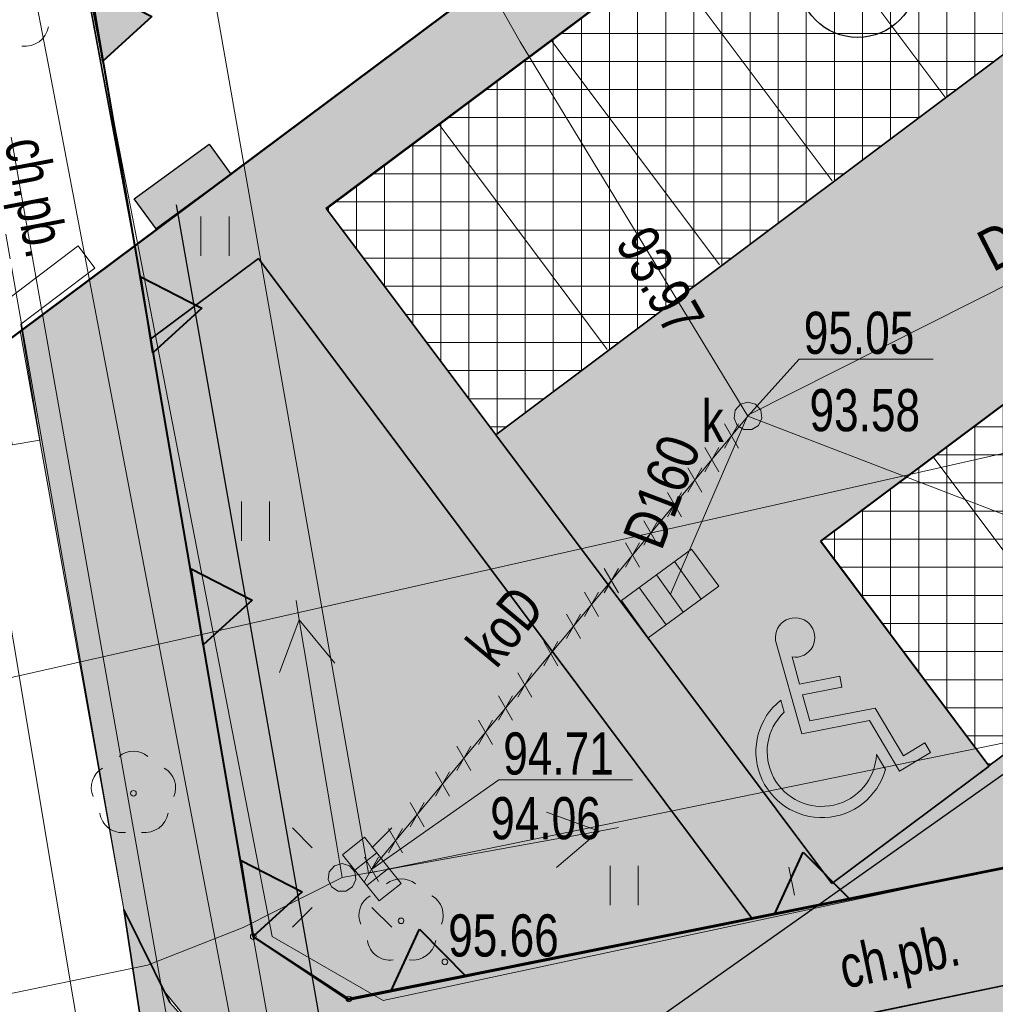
# Model space of a CAD drawing. Header units: metres. Extents: x -320 to 5572509, y -47 to 5960263.
# Tile 29 of 59: x 5572118 to 5572135, y 5960116 to 5960134. Entities that reach past the tile are written whole.
import ezdxf

# ---------------------------------------------------------------- set-up
doc = ezdxf.new("R2010")
doc.units = ezdxf.units.M
doc.header["$MEASUREMENT"] = 0
for name, color, linetype in [('203-Punkt_zalamania_granicy_dzi', 7, 'Continuous'), ('218-Granica_uzytku', 7, 'Continuous'), ('219-Linia_granicy', 7, 'Continuous'), ('403-Punkt_okreslonej_wysokosci', 7, 'Continuous'), ('403-Punkt_okreslonej_wysokosci-', 7, 'Continuous'), ('422-Kraweznik_jezdni', 7, 'Continuous'), ('801-Punkt_okreslonej_wysokosci', 7, 'Continuous'), ('922-Drzewo_lisciaste', 7, 'Continuous'), ('chodnik_plyty_betonowe', 7, 'Continuous'), ('EGB_PunktGraniczny', 7, 'Continuous'), ('IS_do likwidacji', 7, 'Continuous'), ('IS_KD', 7, 'Continuous'), ('kratka_sciekowa__punkt_', 7, 'Continuous'), ('kraweznik', 7, 'Continuous'), ('latarnia_na_slupie_lub_maszcie_', 7, 'Continuous'), ('Nowe_320-W Umeblowanie', 7, 'Continuous'), ('Nowe_450-Sciana_oporowa_symb__osiowy', 7, 'Continuous'), ('Nowe_810-G Ogólne', 7, 'Continuous'), ('Nowe_LINIA ZABUDOWY', 7, 'Continuous'), ('przewod_elektroenergetyczny__li', 7, 'Continuous'), ('przewod_elektroenergetyczny_nis', 7, 'Continuous'), ('przewod_kanalizacyjny__linia_', 7, 'Continuous'), ('przewod_kanalizacyjny__linia_-A', 7, 'Continuous'), ('przewod_telekomunikacyjny__lini', 7, 'Continuous'), ('przewod_wodociagowy__linia_', 7, 'Continuous'), ('punkt_o_okreslonej_wysokosci__s', 7, 'Continuous'), ('slup__punkt_', 7, 'Continuous'), ('trawnik', 7, 'Continuous'), ('wlaz_okragly_-_siec_kanalizacyj', 7, 'Continuous'), ('WOSZCZALSKI_kabel_ośw', 7, 'Continuous'), ('WOSZCZALSKI_wlz', 7, 'Continuous'), ('WOSZCZALSKI_złącze_OSD', 7, 'Continuous'), ('WYMIARY', 7, 'Continuous'), ('ZAKRES', 7, 'Continuous')]:
    doc.layers.add(name, color=color, linetype=linetype)
doc.styles.add('GENERATED_STYLE_1', font='arial.ttf')
pattern_1 = [(0, (5572434.6074, 5960128.98037), (0, 0.5), []), (90, (5572434.6074, 5960128.98037), (-0.5, 0), [])]

# ---------------------------------------------------------------- blocks, each defined once
blk = doc.blocks.new('Wypełnienie_3', base_point=(5572434.607, 5960129.98))
at = {"layer": 'Nowe_810-G Ogólne', "linetype": 'Continuous', "lineweight": 18, "true_color": 0xaaaaaa}
h = blk.add_hatch(dxfattribs=at)
h.set_pattern_fill('HLNHER', color=253, style=0, pattern_type=2)
h.set_pattern_definition([(0, (5572149.7395, 5960118.78482), (0.4, 0.4), [1.2, -0.4]), (90, (5572150.1395, 5960118.78482), (0.4, 0.4), [1.2, -0.4])])
h.paths.add_polyline_path([(5572119.97, 5960117.89), (5572120.79, 5960116.24), (5572121.5, 5960115.44), (5572122.21, 5960114.9), (5572122.744, 5960114.747), (5572123.317, 5960114.61), (5572125.049, 5960114.484), (5572125.85, 5960114.536), (5572130.069, 5960115.384), (5572138.896, 5960117.224), (5572138.292, 5960120.162), (5572155.913, 5960123.836), (5572156.128, 5960122.746), (5572156.512, 5960120.804), (5572158.44, 5960121.177, 0.308603), (5572162.603, 5960124.945), (5572162.588, 5960124.941), (5572159.946, 5960134.586, 0.184142), (5572158.882, 5960138.039, 0.30603), (5572153.265, 5960140.081), (5572156.26, 5960136.077), (5572154.662, 5960134.882), (5572153.377, 5960133.921), (5572150.385, 5960137.922), (5572132.367, 5960124.445), (5572135.36, 5960120.444), (5572132.563, 5960118.352), (5572126.584, 5960126.337), (5572160.589, 5960151.83), (5572160.598, 5960151.818), (5572164.203, 5960138.326), (5572167.783, 5960124.929), (5572168.21, 5960124.22), (5572168.9, 5960123.8), (5572169.83, 5960123.57), (5572174.572, 5960124.504), (5572179.02, 5960125.38), (5572179.509, 5960123.378), (5572174.84, 5960122.49), (5572175.83, 5960117.16), (5572172.73, 5960116.07), (5572172.04, 5960115.89), (5572172.14, 5960115.5), (5572169.94, 5960114.91), (5572169.87, 5960115.15), (5572168.91, 5960114.87), (5572168.98, 5960114.64), (5572166.56, 5960113.95), (5572166.5, 5960114.18), (5572165.87, 5960114.02), (5572165.8, 5960114.35), (5572165.93, 5960114.38), (5572165.75, 5960115.18), (5572164.8, 5960114.95), (5572164.9, 5960114.62), (5572162.28, 5960113.85), (5572162.19, 5960114.18), (5572161.68, 5960114.04), (5572161.87, 5960113.34), (5572162, 5960113.37), (5572162.29, 5960112.25), (5572162.17, 5960112.22), (5572162.4, 5960111.41), (5572162.58, 5960111.47), (5572162.91, 5960110.26), (5572162.72, 5960110.2), (5572162.83, 5960109.77), (5572163.48, 5960110.04), (5572164.37, 5960110.27), (5572164.48, 5960109.75), (5572164.653, 5960109.787), (5572165.19, 5960107.36), (5572165.02, 5960107.32), (5572165.16, 5960106.72), (5572165.33, 5960106.75), (5572166.43, 5960101.86), (5572165.96, 5960101.76), (5572166.13, 5960100.99), (5572166.46, 5960101.07), (5572167.15, 5960097.97), (5572166.82, 5960097.9), (5572166.95, 5960097.33), (5572167.648, 5960093.703), (5572162.9, 5960092.8), (5572161.41, 5960092.47), (5572149.154, 5960089.965), (5572149.759, 5960086.924), (5572146.898, 5960086.382), (5572145.75, 5960086.12), (5572145.189, 5960089.209), (5572130.631, 5960086.296), (5572128.388, 5960097.519), (5572154.739, 5960102.778), (5572155.796, 5960097.376, 0.32921), (5572156.91, 5960099.21), (5572155.67, 5960105.421), (5572155.663, 5960105.419), (5572154.052, 5960113.522, 0.326644), (5572152.363, 5960114.76), (5572153.626, 5960108.47), (5572124.891, 5960102.732), (5572123.764, 5960109.015), (5572123.037, 5960107.846), (5572122.57, 5960106.94), (5572122.235, 5960105.804), (5572122.128, 5960104.217), (5572120.82, 5960112.281)])
h.paths.add_polyline_path([(5572160.986, 5960109.404), (5572161.476, 5960109.501), (5572161.772, 5960108.036), (5572163.15, 5960108.307), (5572165.611, 5960095.766), (5572163.741, 5960095.398)], flags=0)
at = {"layer": 'Nowe_810-G Ogólne', "color": 18, "lineweight": 35, "true_color": 0x030303}
for p, q in [((5572126.584, 5960126.337), (5572160.589, 5960151.83)), ((5572150.385, 5960137.922), (5572132.367, 5960124.445)), ((5572132.563, 5960118.352), (5572126.584, 5960126.337)), ((5572132.367, 5960124.445), (5572135.36, 5960120.444)), ((5572135.36, 5960120.444), (5572132.563, 5960118.352)), ((5572120.82, 5960112.281), (5572119.97, 5960117.89)), ((5572119.97, 5960117.89), (5572120.79, 5960116.24)), ((5572130.069, 5960115.384), (5572138.896, 5960117.224)), ((5572120.79, 5960116.24), (5572121.5, 5960115.44))]:
    blk.add_line(p, q, dxfattribs=at)
blk = doc.blocks.new('Wypełnienie_5', base_point=(5572434.607, 5960129.98))
at = {"layer": 'Nowe_810-G Ogólne', "linetype": 'Continuous', "lineweight": 18, "true_color": 0x929292}
h = blk.add_hatch(dxfattribs=at)
h.set_pattern_fill('SIATKA_25X25', color=252, style=0, pattern_type=2)
h.set_pattern_definition(pattern_1)
h.paths.add_polyline_path([(5572160.589, 5960151.83), (5572126.584, 5960126.337), (5572123.571, 5960130.361), (5572140.52, 5960143.029), (5572146.649, 5960147.61), (5572157.603, 5960155.818)])
at = {"layer": 'Nowe_810-G Ogólne', "color": 18, "lineweight": 35, "true_color": 0x030303}
for p, q in [((5572160.589, 5960151.83), (5572126.584, 5960126.337)), ((5572123.571, 5960130.361), (5572140.52, 5960143.029)), ((5572126.584, 5960126.337), (5572123.571, 5960130.361))]:
    blk.add_line(p, q, dxfattribs=at)
blk = doc.blocks.new('Wypełnienie_25', base_point=(5572434.607, 5960129.98))
at = {"layer": 'Nowe_810-G Ogólne', "color": 18, "lineweight": 35, "true_color": 0x030303}
for p, q in [((5572119.265, 5960139.211), (5572118.434, 5960139.053)), ((5572118.434, 5960139.053), (5572120.162, 5960129.699)), ((5572120.162, 5960129.699), (5572126.201, 5960134.21))]:
    blk.add_line(p, q, dxfattribs=at)
blk.add_arc((5572126.338, 5960141.708), 7.5, 199.4496, 268.9578, dxfattribs=at)
blk = doc.blocks.new('Wypełnienie_26', base_point=(5572434.607, 5960129.98))
at = {"layer": 'Nowe_810-G Ogólne', "linetype": 'Continuous', "lineweight": 18, "true_color": 0x929292}
h = blk.add_hatch(dxfattribs=at)
h.set_pattern_fill('SIATKA_25X25', color=252, style=0, pattern_type=2)
h.set_pattern_definition(pattern_1)
h.paths.add_polyline_path([(5572150.383, 5960137.92), (5572132.362, 5960124.448), (5572135.353, 5960120.446), (5572153.374, 5960133.919)])
at = {"layer": 'Nowe_810-G Ogólne', "color": 18, "lineweight": 35, "true_color": 0x030303}
for p, q in [((5572150.383, 5960137.92), (5572132.362, 5960124.448)), ((5572153.374, 5960133.919), (5572150.383, 5960137.92)), ((5572135.353, 5960120.446), (5572153.374, 5960133.919)), ((5572132.362, 5960124.448), (5572135.353, 5960120.446))]:
    blk.add_line(p, q, dxfattribs=at)
blk = doc.blocks.new('Wypełnienie_59', base_point=(5572434.607, 5960129.98))
at = {"layer": 'Nowe_810-G Ogólne', "linetype": 'Continuous', "lineweight": 0, "true_color": 0x233708}
blk.add_hatch(color=78, dxfattribs=at).paths.add_polyline_path([(5572122.367, 5960129.477), (5572120.448, 5960128.043), (5572122.27, 5960117.41), (5572123.97, 5960116.303), (5572131.139, 5960117.74)])
at = {"layer": 'Nowe_810-G Ogólne', "color": 18, "lineweight": 35, "true_color": 0x030303}
for p, q in [((5572122.367, 5960129.477), (5572120.448, 5960128.043)), ((5572131.139, 5960117.74), (5572122.367, 5960129.477)), ((5572120.448, 5960128.043), (5572122.27, 5960117.41)), ((5572123.97, 5960116.303), (5572131.139, 5960117.74)), ((5572122.27, 5960117.41), (5572123.97, 5960116.303))]:
    blk.add_line(p, q, dxfattribs=at)
blk = doc.blocks.new('EGBP04_03')
at = {"layer": '203-Punkt_zalamania_granicy_dzi', "color": 7, "lineweight": 13}
blk.add_circle((0, 0), 0.05, dxfattribs=at)
blk = doc.blocks.new('OBOP02_01')
at = {"layer": '922-Drzewo_lisciaste', "color": 7, "lineweight": 13}
blk.add_circle((0, 0), 0.05, dxfattribs=at)
for centre, radius, start, end in [((0, 0.35), 0.4, 50.114, 129.886), ((-0.35, 0.1), 0.4, 119.8482, 203.5195), ((0.35, 0.1), 0.4, 336.8845, 60.1518), ((-0.2, -0.3), 0.4, 187.477, 278.4788), ((0.2, -0.275), 0.425, 262.6459, 349.6289)]:
    blk.add_arc(centre, radius, start, end, dxfattribs=at)
blk = doc.blocks.new('RTPW01')
at = {"layer": '801-Punkt_okreslonej_wysokosci', "color": 7, "lineweight": 13}
blk.add_circle((0, 0), 0.05, dxfattribs=at)
blk = doc.blocks.new('US05')
at = {"layer": 'kratka_sciekowa__punkt_', "color": 7, "lineweight": 13}
for p, q in [((-0.525, 0.25), (-0.175, 0.25)), ((-0.525, -0.25), (-0.525, 0.25)), ((-0.175, 0.25), (0.175, 0.25)), ((-0.175, -0.25), (-0.175, 0.25)), ((0.175, 0.25), (0.525, 0.25)), ((0.175, -0.25), (0.175, 0.25)), ((0.525, -0.25), (0.525, 0.25)), ((-0.525, -0.25), (-0.175, -0.25)), ((-0.175, -0.25), (0.175, -0.25)), ((0.175, -0.25), (0.525, -0.25))]:
    blk.add_line(p, q, dxfattribs=at)
blk = doc.blocks.new('US22')
at = {"layer": 'wlaz_okragly_-_siec_kanalizacyj', "color": 7, "lineweight": 13}
for p, q in [((-0.2274, 0.1039), (-0.1352, 0.2103)), ((-0.1352, 0.2103), (0, 0.25)), ((0, 0.25), (0.1352, 0.2103)), ((0.1352, 0.2103), (0.2274, 0.1039)), ((-0.2475, -0.0356), (-0.2274, 0.1039)), ((0.2274, 0.1039), (0.2475, -0.0356)), ((-0.1889, -0.1637), (-0.2475, -0.0356)), ((-0.0704, -0.2399), (-0.1889, -0.1637)), ((0.1889, -0.1637), (0.0704, -0.2399)), ((0.2475, -0.0356), (0.1889, -0.1637)), ((0.0704, -0.2399), (-0.0704, -0.2399))]:
    blk.add_line(p, q, dxfattribs=at)
blk = doc.blocks.new('SM011')
at = {"layer": 'latarnia_na_slupie_lub_maszcie_', "color": 7, "lineweight": 13}
for p, q in [((-0.53, 0.531), (-0.883, 0.884)), ((0.531, 0.531), (0.884, 0.884)), ((-0.53, -0.53), (-0.883, -0.883)), ((0.531, -0.53), (0.884, -0.883))]:
    blk.add_line(p, q, dxfattribs=at)
blk = doc.blocks.new('SM04')
at = {"layer": 'slup__punkt_', "color": 7, "lineweight": 13}
for p, q in [((-0.2274, 0.1039), (-0.1352, 0.2103)), ((-0.1352, 0.2103), (0, 0.25)), ((0, 0.25), (0.1352, 0.2103)), ((0.1352, 0.2103), (0.2274, 0.1039)), ((-0.2475, -0.0356), (-0.2274, 0.1039)), ((0.2274, 0.1039), (0.2475, -0.0356)), ((-0.1889, -0.1637), (-0.2475, -0.0356)), ((-0.0704, -0.2399), (-0.1889, -0.1637)), ((0.1889, -0.1637), (0.0704, -0.2399)), ((0.2475, -0.0356), (0.1889, -0.1637)), ((0.0704, -0.2399), (-0.0704, -0.2399))]:
    blk.add_line(p, q, dxfattribs=at)
blk = doc.blocks.new('PE04')
at = {"layer": 'przewod_elektroenergetyczny_nis', "color": 7, "lineweight": 13}
for p, q in [((4.65, 0), (3.784, 0.5)), ((0.65, 0), (0, 0)), ((0.65, 0), (1.65, 0)), ((1.65, 0), (2.65, 0)), ((2.65, 0), (3.65, 0)), ((3.65, 0), (4.65, 0)), ((4.65, 0), (3.784, -0.5)), ((4.65, 0), (5, 0))]:
    blk.add_line(p, q, dxfattribs=at)
blk = doc.blocks.new('PTTU04_01')
at = {"layer": 'trawnik', "color": 7, "lineweight": 13}
for p, q in [((-0.25, -0.35), (-0.25, 0.35)), ((0.25, -0.35), (0.25, 0.35))]:
    blk.add_line(p, q, dxfattribs=at)
blk = doc.blocks.new('Znak osoby niepełnospr 21')
at = {"layer": 'Nowe_320-W Umeblowanie', "color": 98, "lineweight": 18}
for p, q in [((-0.038, 2.22), (0.1, 0.499)), ((0.231, 1.377), (0.191, 1.875)), ((0.959, 1.377), (0.231, 1.377)), ((0.959, 1.176), (0.959, 1.377)), ((-0.136, 0.937), (-0.154, 1.158)), ((0.285, 0.7), (0.247, 1.176)), ((0.247, 1.176), (0.959, 1.176)), ((1.467, 0.7), (0.285, 0.7)), ((1.799, -0.229), (1.467, 0.7)), ((0.1, 0.499), (1.326, 0.499)), ((1.326, 0.499), (1.678, -0.485)), ((1.438, -0.408), (1.333, -0.116)), ((2.216, -0.08), (1.799, -0.229)), ((2.284, -0.268), (2.216, -0.08)), ((1.678, -0.485), (2.284, -0.268))]:
    blk.add_line(p, q, dxfattribs=at)
for centre, radius, start, end in [((0.312, 2.204), 0.351, 249.723, 177.4594), ((0.389, 0.119), 1.173, 117.5878, 333.3287), ((0.389, 0.119), 0.973, 122.7065, 346.0316)]:
    blk.add_arc(centre, radius, start, end, dxfattribs=at)
blk = doc.blocks.new('Wypełnienie_116', base_point=(5572434.607, 5960129.98))
at = {"layer": 'WOSZCZALSKI_złącze_OSD', "linetype": 'Continuous', "lineweight": 18}
blk.add_hatch(color=1, dxfattribs=at).paths.add_polyline_path([(5572120.543, 5960130.004), (5572121.875, 5960130.978), (5572121.485, 5960131.511), (5572120.153, 5960130.537)])
blk = doc.blocks.new('Wypełnienie_143', base_point=(5572434.607, 5960129.98))
at = {"layer": 'Nowe_810-G Ogólne', "linetype": 'Continuous', "lineweight": 0, "true_color": 0x5b5b5b}
h = blk.add_hatch(color=251, dxfattribs=at)
h.paths.add_polyline_path([(5572118.126, 5960128.181), (5572119.97, 5960117.893), (5572120.711, 5960116.412), (5572121.5, 5960115.443), (5572122.371, 5960114.84), (5572123.316, 5960114.613), (5572124.147, 5960114.539), (5572124.98, 5960114.483), (5572125.85, 5960114.539), (5572130.065, 5960115.386), (5572138.895, 5960117.227), (5572138.291, 5960120.165), (5572155.912, 5960123.839), (5572156.511, 5960120.807), (5572158.333, 5960121.167, 0.318488), (5572162.603, 5960124.948), (5572157.783, 5960123.619), (5572155.125, 5960133.261), (5572159.945, 5960134.589, 0.184142), (5572158.881, 5960138.042), (5572132.562, 5960118.355), (5572123.565, 5960130.372), (5572155.78, 5960154.455), (5572159.267, 5960157.045), (5572160.598, 5960151.821), (5572163.212, 5960141.969), (5572163.321, 5960141.619), (5572163.485, 5960141.016), (5572167.782, 5960124.932), (5572168.21, 5960124.223), (5572168.9, 5960123.803), (5572169.694, 5960123.607), (5572160.503, 5960158.308), (5572160.166, 5960159.581), (5572136.352, 5960141.794), (5572136.354, 5960141.791), (5572129.926, 5960136.903, -0.040759), (5572129.106, 5960136.383), (5572126.201, 5960134.213), (5572120.162, 5960129.702)])
h.paths.add_polyline_path([(5572122.27, 5960117.41), (5572120.448, 5960128.043), (5572122.367, 5960129.477), (5572131.139, 5960117.74), (5572123.97, 5960116.303)], flags=0)
h.paths.add_polyline_path([(5572155.752, 5960125.328), (5572140.034, 5960122.087), (5572153.795, 5960132.377)], flags=0)
at = {"layer": 'Nowe_810-G Ogólne', "color": 7, "lineweight": 13}
for p, q in [((5572123.565, 5960130.372), (5572155.78, 5960154.455)), ((5572158.881, 5960138.042), (5572132.562, 5960118.355)), ((5572126.201, 5960134.213), (5572120.162, 5960129.702)), ((5572132.562, 5960118.355), (5572123.565, 5960130.372)), ((5572120.162, 5960129.702), (5572118.126, 5960128.181)), ((5572120.448, 5960128.043), (5572122.367, 5960129.477)), ((5572122.367, 5960129.477), (5572131.139, 5960117.74)), ((5572118.126, 5960128.181), (5572119.97, 5960117.893)), ((5572122.27, 5960117.41), (5572120.448, 5960128.043)), ((5572119.97, 5960117.893), (5572120.711, 5960116.412)), ((5572131.139, 5960117.74), (5572123.97, 5960116.303)), ((5572123.97, 5960116.303), (5572122.27, 5960117.41)), ((5572130.065, 5960115.386), (5572138.895, 5960117.227)), ((5572120.711, 5960116.412), (5572121.5, 5960115.443))]:
    blk.add_line(p, q, dxfattribs=at)
blk = doc.blocks.new('Wypełnienie_153', base_point=(5572434.607, 5960129.98))
at = {"layer": 'Nowe_LINIA ZABUDOWY', "linetype": 'Continuous', "lineweight": 40}
blk.add_hatch(color=250, dxfattribs=at).paths.add_polyline_path([(5572124.716, 5960116.432), (5572125.228, 5960117.54), (5572126.059, 5960116.701)])
at = {"layer": 'Nowe_LINIA ZABUDOWY', "color": 250, "lineweight": 40}
for p, q in [((5572124.716, 5960116.432), (5572125.228, 5960117.54)), ((5572125.228, 5960117.54), (5572126.059, 5960116.701)), ((5572126.059, 5960116.701), (5572124.716, 5960116.432))]:
    blk.add_line(p, q, dxfattribs=at)
blk = doc.blocks.new('Wypełnienie_154', base_point=(5572434.607, 5960129.98))
at = {"layer": 'Nowe_LINIA ZABUDOWY', "linetype": 'Continuous', "lineweight": 40}
blk.add_hatch(color=250, dxfattribs=at).paths.add_polyline_path([(5572131.542, 5960117.803), (5572132.054, 5960118.912), (5572132.885, 5960118.073)])
at = {"layer": 'Nowe_LINIA ZABUDOWY', "color": 250, "lineweight": 40}
for p, q in [((5572131.542, 5960117.803), (5572132.054, 5960118.912)), ((5572132.054, 5960118.912), (5572132.885, 5960118.073)), ((5572132.885, 5960118.073), (5572131.542, 5960117.803))]:
    blk.add_line(p, q, dxfattribs=at)
blk = doc.blocks.new('Wypełnienie_178', base_point=(5572434.607, 5960129.98))
at = {"layer": 'Nowe_LINIA ZABUDOWY', "linetype": 'Continuous', "lineweight": 40}
blk.add_hatch(color=250, dxfattribs=at).paths.add_polyline_path([(5572119.38, 5960134.34), (5572120.466, 5960133.782), (5572119.593, 5960132.987)])
at = {"layer": 'Nowe_LINIA ZABUDOWY', "color": 250, "lineweight": 40}
for p, q in [((5572119.593, 5960132.987), (5572119.38, 5960134.34)), ((5572119.38, 5960134.34), (5572120.466, 5960133.782)), ((5572120.466, 5960133.782), (5572119.593, 5960132.987))]:
    blk.add_line(p, q, dxfattribs=at)
blk = doc.blocks.new('Wypełnienie_179', base_point=(5572434.607, 5960129.98))
at = {"layer": 'Nowe_LINIA ZABUDOWY', "linetype": 'Continuous', "lineweight": 40}
blk.add_hatch(color=250, dxfattribs=at).paths.add_polyline_path([(5572120.272, 5960129.148), (5572121.358, 5960128.59), (5572120.485, 5960127.795)])
at = {"layer": 'Nowe_LINIA ZABUDOWY', "color": 250, "lineweight": 40}
for p, q in [((5572120.485, 5960127.795), (5572120.272, 5960129.148)), ((5572120.272, 5960129.148), (5572121.358, 5960128.59)), ((5572121.358, 5960128.59), (5572120.485, 5960127.795))]:
    blk.add_line(p, q, dxfattribs=at)
blk = doc.blocks.new('Wypełnienie_180', base_point=(5572434.607, 5960129.98))
at = {"layer": 'Nowe_LINIA ZABUDOWY', "linetype": 'Continuous', "lineweight": 40}
blk.add_hatch(color=250, dxfattribs=at).paths.add_polyline_path([(5572121.164, 5960123.956), (5572122.25, 5960123.397), (5572121.378, 5960122.602)])
at = {"layer": 'Nowe_LINIA ZABUDOWY', "color": 250, "lineweight": 40}
for p, q in [((5572121.378, 5960122.602), (5572121.164, 5960123.956)), ((5572121.164, 5960123.956), (5572122.25, 5960123.397)), ((5572122.25, 5960123.397), (5572121.378, 5960122.602))]:
    blk.add_line(p, q, dxfattribs=at)
blk = doc.blocks.new('Wypełnienie_181', base_point=(5572434.607, 5960129.98))
at = {"layer": 'Nowe_LINIA ZABUDOWY', "linetype": 'Continuous', "lineweight": 40}
blk.add_hatch(color=250, dxfattribs=at).paths.add_polyline_path([(5572122.057, 5960118.763), (5572123.143, 5960118.205), (5572122.27, 5960117.41)])
at = {"layer": 'Nowe_LINIA ZABUDOWY', "color": 250, "lineweight": 40}
for p, q in [((5572122.27, 5960117.41), (5572122.057, 5960118.763)), ((5572122.057, 5960118.763), (5572123.143, 5960118.205)), ((5572123.143, 5960118.205), (5572122.27, 5960117.41))]:
    blk.add_line(p, q, dxfattribs=at)
blk = doc.blocks.new('Ściana_9', base_point=(5572117.688, 5960127.962))
at = {"layer": 'Nowe_450-Sciana_oporowa_symb__osiowy', "color": 7, "lineweight": 13, "flags": 128}
for points in [[(5572117.598, 5960128.521), (5572117.98, 5960126.162)], [(5572118.474, 5960126.242), (5572118.139, 5960128.305)], [(5572117.98, 5960126.162), (5572118.474, 5960126.242)]]:
    blk.add_lwpolyline(points, dxfattribs=at)
blk = doc.blocks.new('Ściana_10', base_point=(5572117.688, 5960127.962))
at = {"layer": 'Nowe_450-Sciana_oporowa_symb__osiowy', "color": 7, "lineweight": 13, "flags": 128}
for points in [[(5572119.154, 5960129.703), (5572117.598, 5960128.521)], [(5572119.456, 5960129.305), (5572119.154, 5960129.703)], [(5572118.139, 5960128.305), (5572119.456, 5960129.305)]]:
    blk.add_lwpolyline(points, dxfattribs=at)

msp = doc.modelspace()

# ---------------------------------------------------------------- linework, layer by layer
at = {"layer": '218-Granica_uzytku', "color": 3, "lineweight": 18, "flags": 128}
for points in [[(5572115.81, 5960155.11), (5572122.27, 5960117.41)], [(5572122.27, 5960117.41), (5572115.81, 5960155.11)], [(5572123.97, 5960116.3), (5572160.19, 5960123.56)], [(5572160.19, 5960123.56), (5572123.97, 5960116.3)], [(5572122.27, 5960117.41), (5572123.97, 5960116.3)], [(5572123.97, 5960116.3), (5572122.27, 5960117.41)]]:
    msp.add_lwpolyline(points, dxfattribs=at)
at = {"layer": '219-Linia_granicy', "color": 178, "lineweight": 18, "flags": 128}
for points in [[(5572122.27, 5960117.41), (5572115.81, 5960155.11)], [(5572160.19, 5960123.56), (5572123.97, 5960116.3)], [(5572123.97, 5960116.3), (5572122.27, 5960117.41)], [(5572128.45, 5960082.68), (5572122.27, 5960117.41)]]:
    msp.add_lwpolyline(points, dxfattribs=at)
at = {"layer": '422-Kraweznik_jezdni', "color": 7, "lineweight": 13, "flags": 128}
for points in [[(5572119.97, 5960117.89), (5572117.87, 5960129.91)], [(5572143.25, 5960118.13), (5572126.33, 5960114.62)], [(5572120.79, 5960116.24), (5572119.97, 5960117.89)], [(5572121.5, 5960115.44), (5572120.79, 5960116.24)]]:
    msp.add_lwpolyline(points, dxfattribs=at)
at = {"layer": 'IS_do likwidacji', "color": 1, "lineweight": 18}
for p, q in [((5572130.652, 5960126.1), (5572130.902, 5960126.533)), ((5572130.902, 5960126.1), (5572130.652, 5960126.533)), ((5572130.301, 5960125.678), (5572130.551, 5960126.111)), ((5572130.551, 5960125.678), (5572130.301, 5960126.111)), ((5572130, 5960125.315), (5572130.25, 5960125.748)), ((5572130.25, 5960125.315), (5572130, 5960125.748)), ((5572129.639, 5960124.88), (5572129.889, 5960125.313)), ((5572129.889, 5960124.88), (5572129.639, 5960125.313)), ((5572129.219, 5960124.374), (5572129.469, 5960124.807)), ((5572129.469, 5960124.374), (5572129.219, 5960124.807)), ((5572128.894, 5960123.982), (5572129.144, 5960124.415)), ((5572129.144, 5960123.982), (5572128.894, 5960124.415)), ((5572128.515, 5960123.525), (5572128.765, 5960123.958)), ((5572128.765, 5960123.525), (5572128.515, 5960123.958)), ((5572128.164, 5960123.103), (5572128.414, 5960123.536)), ((5572128.414, 5960123.103), (5572128.164, 5960123.536)), ((5572127.84, 5960122.713), (5572128.09, 5960123.146)), ((5572128.09, 5960122.713), (5572127.84, 5960123.146)), ((5572127.44, 5960122.23), (5572127.69, 5960122.663)), ((5572127.69, 5960122.23), (5572127.44, 5960122.663)), ((5572126.975, 5960121.67), (5572127.225, 5960122.103)), ((5572127.225, 5960121.67), (5572126.975, 5960122.103)), ((5572126.633, 5960121.258), (5572126.883, 5960121.691)), ((5572126.883, 5960121.258), (5572126.633, 5960121.691)), ((5572126.275, 5960120.828), (5572126.525, 5960121.261)), ((5572126.525, 5960120.828), (5572126.275, 5960121.261)), ((5572125.892, 5960120.366), (5572126.142, 5960120.799)), ((5572126.142, 5960120.366), (5572125.892, 5960120.799)), ((5572125.511, 5960119.907), (5572125.761, 5960120.34)), ((5572125.761, 5960119.907), (5572125.511, 5960120.34)), ((5572125.06, 5960119.363), (5572125.31, 5960119.796)), ((5572125.31, 5960119.363), (5572125.06, 5960119.796)), ((5572124.676, 5960118.901), (5572124.926, 5960119.334)), ((5572124.926, 5960118.901), (5572124.676, 5960119.334)), ((5572124.251, 5960118.389), (5572124.501, 5960118.822)), ((5572124.501, 5960118.389), (5572124.251, 5960118.822))]:
    msp.add_line(p, q, dxfattribs=at)
at = {"layer": 'IS_KD', "color": 3, "lineweight": 18}
for p, q in [((5572131.068, 5960126.686), (5572142.135, 5960132.272)), ((5572129.691, 5960123.502), (5572131.068, 5960126.686)), ((5572130.068, 5960124.306), (5572128.819, 5960123.39)), ((5572130.553, 5960123.645), (5572130.068, 5960124.306)), ((5572129.763, 5960124.082), (5572130.239, 5960123.415)), ((5572129.444, 5960123.848), (5572129.92, 5960123.18)), ((5572129.137, 5960123.623), (5572129.613, 5960122.955)), ((5572129.295, 5960122.723), (5572130.553, 5960123.645)), ((5572128.819, 5960123.39), (5572129.295, 5960122.723))]:
    msp.add_line(p, q, dxfattribs=at)
at = {"layer": 'kraweznik', "color": 7, "lineweight": 13, "flags": 128}
msp.add_lwpolyline([(5572148.38, 5960123.47), (5572124.32, 5960118.54), (5572120.1, 5960142.56), (5572117.81, 5960142.33)], dxfattribs=at)
at = {"layer": 'Nowe_810-G Ogólne', "color": 6, "lineweight": 50}
msp.add_line((5572112.905, 5960124.279), (5572170.053, 5960166.963), dxfattribs=at)
at = {"layer": 'Nowe_810-G Ogólne', "color": 250, "lineweight": 40}
for p, q in [((5572115.81, 5960155.11), (5572122.27, 5960117.41)), ((5572160.19, 5960123.56), (5572123.967, 5960116.281)), ((5572122.27, 5960117.41), (5572123.967, 5960116.281)), ((5572123.967, 5960116.281), (5572122.27, 5960117.41)), ((5572123.967, 5960116.281), (5572122.27, 5960117.41))]:
    msp.add_line(p, q, dxfattribs=at)
at = {"layer": 'Nowe_810-G Ogólne', "color": 250, "lineweight": 18, "true_color": 0x1f1f1f}
for p, q in [((5572134.572, 5960132.354), (5572131.577, 5960136.353)), ((5572132.569, 5960130.858), (5572129.574, 5960134.857)), ((5572126.201, 5960134.21), (5572120.162, 5960129.699)), ((5572130.566, 5960129.362), (5572127.571, 5960133.361)), ((5572128.569, 5960127.857), (5572125.575, 5960131.856)), ((5572137.353, 5960121.953), (5572134.359, 5960125.952)), ((5572135.356, 5960120.449), (5572132.362, 5960124.448)), ((5572131.798, 5960118.647), (5572131.898, 5960118.149)), ((5572119.97, 5960117.89), (5572120.712, 5960116.409)), ((5572120.712, 5960116.409), (5572121.459, 5960115.49))]:
    msp.add_line(p, q, dxfattribs=at)
at = {"layer": 'Nowe_810-G Ogólne', "color": 7, "lineweight": 50}
msp.add_line((5572123.97, 5960116.303), (5572160.19, 5960123.56), dxfattribs=at)
at = {"layer": 'przewod_elektroenergetyczny__li', "color": 1, "lineweight": 18, "flags": 128}
msp.add_lwpolyline([(5572100.94, 5960178.88), (5572109.17, 5960180.85), (5572112.43, 5960175.76), (5572116.04, 5960174.93), (5572119.42, 5960176.98), (5572125.97, 5960168.82), (5572118.19, 5960162.43), (5572115.87, 5960159.72), (5572114.82, 5960152.61), (5572118.65, 5960132.79), (5572124.28, 5960103.27), (5572127.13, 5960087.71), (5572129.17, 5960076.91), (5572131.17, 5960066.73), (5572133.61, 5960054.57), (5572134.061, 5960052.256)], dxfattribs=at)
at = {"layer": 'przewod_kanalizacyjny__linia_', "color": 34, "lineweight": 18, "flags": 128}
for points in [[(5572110.48, 5960164.95), (5572113.91, 5960156.53), (5572127.02, 5960133.33), (5572131.07, 5960126.67)], [(5572124.38, 5960118.61), (5572131.07, 5960126.67), (5572141.72, 5960122.58)]]:
    msp.add_lwpolyline(points, dxfattribs=at)
at = {"layer": 'przewod_telekomunikacyjny__lini', "color": 30, "lineweight": 18, "flags": 128}
for points in [[(5572067.526, 5960155.254), (5572080.55, 5960157.77), (5572095.39, 5960160.32), (5572098.45, 5960160.4), (5572101.15, 5960159.27), (5572103.07, 5960157.15), (5572103.87, 5960155.26), (5572104.64, 5960151.83), (5572111.99, 5960115.16), (5572120.39, 5960116.9), (5572122.09, 5960117.57), (5572123.85, 5960118.46)], [(5572173.72, 5960116.73), (5572158.37, 5960121.95), (5572155.6, 5960123.51), (5572151.08, 5960129.57), (5572135.76, 5960126.04), (5572112.74, 5960120.84), (5572111.82, 5960116.12), (5572115.14, 5960098.72), (5572118.22, 5960085.33), (5572117.09, 5960082.04), (5572117.18, 5960081.37)]]:
    msp.add_lwpolyline(points, dxfattribs=at)
at = {"layer": 'przewod_wodociagowy__linia_', "color": 7, "lineweight": 20, "flags": 128}
msp.add_lwpolyline([(5572131.294, 5960051.691), (5572131.04, 5960052.95), (5572128.4, 5960065.81), (5572125.16, 5960081.78), (5572124.04, 5960088.59), (5572123.96, 5960088.84), (5572123.93, 5960089.11), (5572119.95, 5960111.06), (5572119.42, 5960114.21), (5572116.58, 5960131.17), (5572112.7, 5960153.83), (5572110.48, 5960167.38)], dxfattribs=at)
at = {"layer": 'punkt_o_okreslonej_wysokosci__s', "color": 34, "lineweight": 18, "flags": 128}
for points in [[(5572131.07, 5960126.67), (5572131.983, 5960127.683), (5572134.364, 5960127.683)], [(5572124.38, 5960118.61), (5572126.637, 5960120.198), (5572129.019, 5960120.198)]]:
    msp.add_lwpolyline(points, dxfattribs=at)
at = {"layer": 'trawnik', "color": 7, "lineweight": 13, "flags": 128}
for points in [[(5572124.32, 5960118.54), (5572120.1, 5960142.56)], [(5572117.81, 5960142.33), (5572119.81, 5960131.83)], [(5572119.81, 5960131.83), (5572122.61, 5960117.41)], [(5572148.38, 5960123.47), (5572124.32, 5960118.54)], [(5572124.58, 5960116.27), (5572149.42, 5960121.58)], [(5572122.61, 5960117.41), (5572124.58, 5960116.27)]]:
    msp.add_lwpolyline(points, dxfattribs=at)
at = {"layer": 'WOSZCZALSKI_kabel_ośw', "color": 240, "lineweight": 30}
msp.add_circle((5572133.021, 5960134.462), 1.055, dxfattribs=at)
at = {"layer": 'WOSZCZALSKI_wlz', "color": 240, "lineweight": 30}
for p, q in [((5572125.76, 5960102.878), (5572120.904, 5960130.432)), ((5572139.603, 5960123.115), (5572128.934, 5960115.578))]:
    msp.add_line(p, q, dxfattribs=at)
at = {"layer": 'WOSZCZALSKI_złącze_OSD', "color": 240, "lineweight": 30, "flags": 128}
msp.add_lwpolyline([(5572120.543, 5960130.004), (5572120.153, 5960130.537), (5572121.485, 5960131.511), (5572121.875, 5960130.978)], close=True, dxfattribs=at)
at = {"layer": 'ZAKRES', "color": 7, "lineweight": 13, "flags": 128}
msp.add_lwpolyline([(5572111.424, 5960168.614), (5572126.913, 5960081.006), (5572169.699, 5960089.619), (5572165.103, 5960112.452), (5572174.101, 5960114.263), (5572150.557, 5960197.688)], close=True, dxfattribs=at)

# ---------------------------------------------------------------- block references
at = {"layer": '203-Punkt_zalamania_granicy_dzi', "color": 7, "lineweight": 13}
for p in [(5572122.27, 5960117.41), (5572123.97, 5960116.3)]:
    msp.add_blockref('EGBP04_03', p, dxfattribs=at)
at = {"layer": '403-Punkt_okreslonej_wysokosci', "color": 7, "lineweight": 13, "rotation": 0.0008399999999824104}
msp.add_blockref('RTPW01', (5572125.68, 5960116.96), dxfattribs=at)
at = {"layer": '922-Drzewo_lisciaste', "color": 7, "lineweight": 13, "rotation": 0.0008399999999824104}
for p in [(5572118.01, 5960133.95), (5572120.14, 5960119.96), (5572124.9, 5960117.69)]:
    msp.add_blockref('OBOP02_01', p, dxfattribs=at)
at = {"layer": 'EGB_PunktGraniczny', "color": 3, "lineweight": 18}
msp.add_blockref('EGBP04_03', (5572123.97, 5960116.3), dxfattribs=at)
at = {"layer": 'kratka_sciekowa__punkt_', "color": 7, "lineweight": 13, "rotation": 308.41661}
msp.add_blockref('US05', (5572124.38, 5960118.61), dxfattribs=at)
at = {"layer": 'latarnia_na_slupie_lub_maszcie_', "color": 7, "lineweight": 13, "rotation": 0.0008399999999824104}
msp.add_blockref('SM011', (5572123.85, 5960118.46), dxfattribs=at)
at = {"layer": 'Nowe_320-W Umeblowanie', "color": 98, "lineweight": 18, "rotation": 11.05412463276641}
msp.add_blockref('Znak osoby niepełnospr 21', (5572132.026, 5960120.508), dxfattribs=at)
at = {"layer": 'Nowe_450-Sciana_oporowa_symb__osiowy', "color": 7, "lineweight": 13}
for name in ['Ściana_10', 'Ściana_9']:
    msp.add_blockref(name, (5572117.688, 5960127.962), dxfattribs=at)
at = {"layer": 'Nowe_810-G Ogólne', "color": 253, "lineweight": 18, "true_color": 0xb6b6b6}
msp.add_blockref('Wypełnienie_143', (5572434.607, 5960129.98), dxfattribs=at)
at = {"layer": 'Nowe_810-G Ogólne', "color": 252, "lineweight": 18, "true_color": 0x929292}
for name in ['Wypełnienie_5', 'Wypełnienie_26']:
    msp.add_blockref(name, (5572434.607, 5960129.98), dxfattribs=at)
at = {"layer": 'Nowe_810-G Ogólne', "color": 253, "lineweight": 18, "true_color": 0xaaaaaa}
msp.add_blockref('Wypełnienie_3', (5572434.607, 5960129.98), dxfattribs=at)
at = {"layer": 'Nowe_810-G Ogólne', "color": 62, "lineweight": 18, "true_color": 0x8edf20}
for name in ['Wypełnienie_25', 'Wypełnienie_59']:
    msp.add_blockref(name, (5572434.607, 5960129.98), dxfattribs=at)
at = {"layer": 'Nowe_LINIA ZABUDOWY', "color": 250, "lineweight": 40}
for name in ['Wypełnienie_178', 'Wypełnienie_179', 'Wypełnienie_180', 'Wypełnienie_154', 'Wypełnienie_181', 'Wypełnienie_153']:
    msp.add_blockref(name, (5572434.607, 5960129.98), dxfattribs=at)
at = {"layer": 'przewod_elektroenergetyczny_nis', "color": 1, "lineweight": 18}
for rotation in [99.41964, 10.24449]:
    msp.add_blockref('PE04', (5572123.85, 5960118.46), dxfattribs=dict(at, rotation=rotation))
at = {"layer": 'slup__punkt_', "color": 7, "lineweight": 13}
msp.add_blockref('SM04', (5572123.85, 5960118.46), dxfattribs=at)
at = {"layer": 'trawnik', "color": 7, "lineweight": 13}
for p in [(5572121.59, 5960129.87), (5572122.31, 5960124.8), (5572128.87, 5960118.32)]:
    msp.add_blockref('PTTU04_01', p, dxfattribs=at)
at = {"layer": 'wlaz_okragly_-_siec_kanalizacyj', "color": 7, "lineweight": 13, "rotation": 0.0008399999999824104}
msp.add_blockref('US22', (5572131.07, 5960126.67), dxfattribs=at)
at = {"layer": 'WOSZCZALSKI_złącze_OSD', "color": 1, "lineweight": 18}
msp.add_blockref('Wypełnienie_116', (5572434.607, 5960129.98), dxfattribs=at)

# ---------------------------------------------------------------- texts
at = {"layer": '403-Punkt_okreslonej_wysokosci-', "color": 7, "lineweight": 13, "insert": (5572125.739, 5960117.045), "char_height": 0.75, "attachment_point": 7, "style": 'GENERATED_STYLE_1'}
msp.add_mtext('\\A1;{\\W0.750000x;\\pql;\\fArial|b0|i0|c238|p38;95.66}', dxfattribs=at)
at = {"layer": 'chodnik_plyty_betonowe', "color": 7, "lineweight": 13, "char_height": 0.75, "attachment_point": 7, "style": 'GENERATED_STYLE_1'}
for insert, rotation in [((5572117.623, 5960131.501), 280.7843), ((5572132.835, 5960116.259), 11.7196)]:
    msp.add_mtext('\\A1;{\\W0.750000x;\\pql;\\fArial|b0|i0|c238|p38;ch.pb.}', dxfattribs=dict(at, insert=insert, rotation=rotation))
at = {"layer": 'przewod_kanalizacyjny__linia_-A', "color": 34, "lineweight": 18, "insert": (5572126.308, 5960122.396), "char_height": 0.75, "attachment_point": 4, "rotation": 50.306, "style": 'GENERATED_STYLE_1'}
msp.add_mtext('\\A1;{\\W0.750000x;\\pql;\\fArial|b0|i0|c238|p38;koD}', dxfattribs=at)
at = {"layer": 'punkt_o_okreslonej_wysokosci__s', "color": 34, "lineweight": 18, "insert": (5572128.692, 5960129.741), "char_height": 0.75, "attachment_point": 7, "rotation": 299.585, "style": 'GENERATED_STYLE_1'}
msp.add_mtext('\\A1;{\\W0.750000x;\\pql;\\fArial|b0|i0|c238|p38;93.97}', dxfattribs=at)
at = {"layer": 'punkt_o_okreslonej_wysokosci__s', "color": 34, "lineweight": 18, "char_height": 0.75, "attachment_point": 7, "style": 'GENERATED_STYLE_1'}
for s, insert in [('\\A1;{\\W0.750000x;\\pql;\\fArial|b0|i0|c238|p38;95.05}', (5572132.063, 5960127.767)), ('\\A1;{\\W0.750000x;\\pql;\\fArial|b0|i0|c238|p38;93.58}', (5572132.165, 5960126.391)), ('\\A1;{\\W0.750000x;\\pql;\\fArial|b0|i0|c238|p38;94.71}', (5572126.718, 5960120.282)), ('\\A1;{\\W0.750000x;\\pql;\\fArial|b0|i0|c238|p38;94.06}', (5572126.487, 5960119.131))]:
    msp.add_mtext(s, dxfattribs=dict(at, insert=insert))
at = {"layer": 'wlaz_okragly_-_siec_kanalizacyj', "color": 7, "lineweight": 13, "insert": (5572130.247, 5960126.21), "char_height": 0.75, "attachment_point": 7, "style": 'GENERATED_STYLE_1'}
msp.add_mtext('\\A1;{\\W0.750000x;\\pql;\\fArial|b0|i0|c238|p38;k}', dxfattribs=at)
at = {"layer": 'WYMIARY', "color": 7, "lineweight": 13, "char_height": 0.75, "attachment_point": 7, "style": 'GENERATED_STYLE_1'}
for insert, rotation in [((5572135.429, 5960129.217), 27), ((5572129.541, 5960124.254), 69.1416)]:
    msp.add_mtext('\\A1;{\\W0.800000x;\\pql;\\fArial|b0|i0|c238|p38;D160}', dxfattribs=dict(at, insert=insert, rotation=rotation))

doc.saveas('drawing.dxf')
